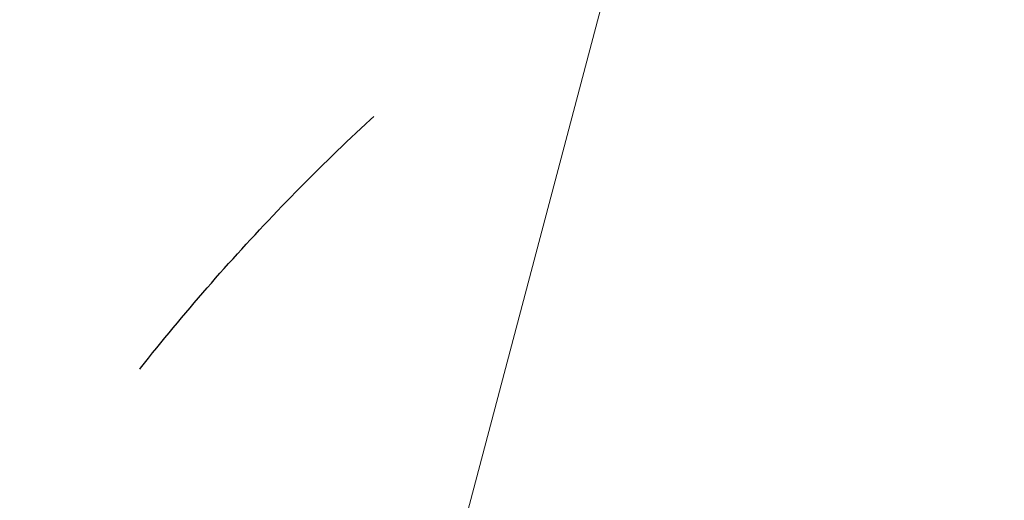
# Model space of a CAD drawing. Header units: millimetres. Extents: x 19047 to 276906, y -533553 to -451719.
# Tile 30 of 36: x 54949 to 58575, y -464072 to -462303. Entities that reach past the tile are written whole.
import ezdxf
from ezdxf.lldxf.tags import DXFTag

# ---------------------------------------------------------------- set-up
doc = ezdxf.new("R2010")
doc.units = ezdxf.units.MM
doc.header["$MEASUREMENT"] = 0
doc.linetypes.add('DASHED', pattern=[19.05, 12.7, -6.35])
doc.layers.add('IS_Węzeł_sieci_kanalizacyjnej_-_opisy', color=7, linetype='Continuous')
doc.layers.add('ODLEGŁOŚCI BEZPIECZNE OD LPG', color=1, linetype='DASHED', lineweight=30)
tags = doc.linetypes.add('SOLID', pattern=[10, 10, 0]).pattern_tags.tags
tags[6:7] = [DXFTag(74, 4), DXFTag(75, 0), DXFTag(340, '0'), DXFTag(46, 0.0), DXFTag(50, 0.0), DXFTag(44, 0.0), DXFTag(45, 0.0)]
tags[4:5] = [DXFTag(74, 4), DXFTag(75, 0), DXFTag(340, '0'), DXFTag(46, 0.0), DXFTag(50, 0.0), DXFTag(44, 0.0), DXFTag(45, 0.0)]

msp = doc.modelspace()

# ---------------------------------------------------------------- linework, layer by layer
at = {"layer": 'IS_Węzeł_sieci_kanalizacyjnej_-_opisy', "linetype": 'SOLID', "lineweight": 20, "ltscale": 10}
msp.add_line((58567.6, -456668.7), (54131.7, -473438.3), dxfattribs=at)
at = {"layer": 'ODLEGŁOŚCI BEZPIECZNE OD LPG', "ltscale": 100}
for centre in [(61672.2, -468544.2), (65439.3, -469439.5)]:
    msp.add_circle(centre, 8000, dxfattribs=at)

doc.saveas('drawing.dxf')
